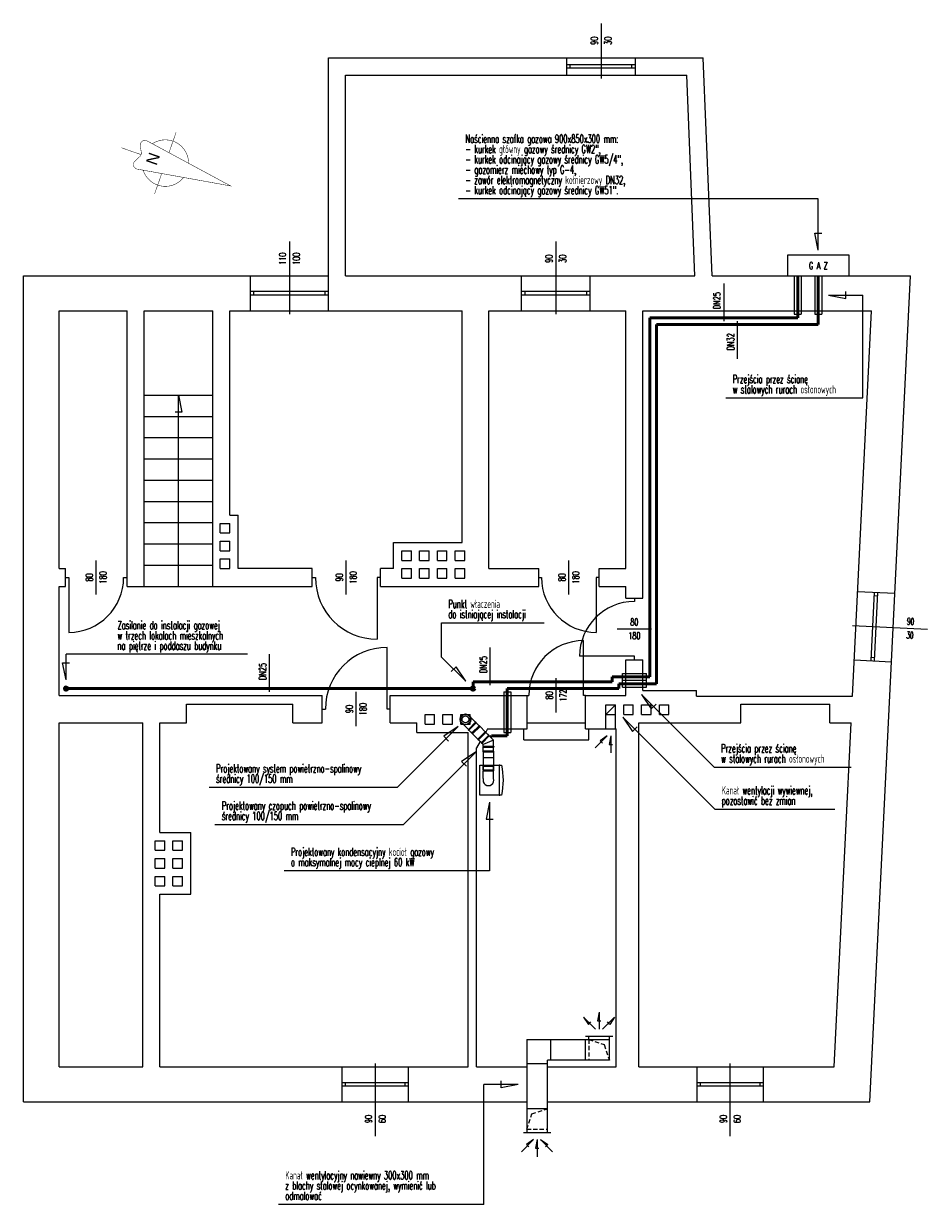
# Model space of a CAD drawing. Header units: centimetres. Extents: x 0 to 4490, y -320 to 1573.
# Tile 2 of 3: x 2000 to 3319, y -150 to 1573. Entities that reach past the tile are written whole.
import ezdxf
from ezdxf.enums import TextEntityAlignment as Align

# ---------------------------------------------------------------- set-up
doc = ezdxf.new("R2010")
doc.units = ezdxf.units.CM
doc.header["$LTSCALE"] = 25
doc.linetypes.add('HIDDEN', pattern=[0.375, 0.25, -0.125])
doc.layers.get('0').update_dxf_attribs({"lineweight": 5})
for name, color, linetype, lineweight in [('CP_HIDDE', 203, 'HIDDEN', 9), ('IS_gaz_armatura', 1, 'Continuous', 20), ('IS_gaz_opisy_dodatkowe', 3, 'Continuous', 20), ('IS_gaz_opisy_pomocnicze', 4, 'Continuous', 5), ('IS_gaz_opisy_średnice', 6, 'Continuous', 20), ('IS_gaz_przewody', 2, 'Continuous', 50), ('IS_konstrukcja_opisy', 3, 'Continuous', 20), ('IS_konstrukcja_opisy_pomocnicze', 1, 'Continuous', 5), ('IS_konstrukcja_przegrody', 4, 'Continuous', 5), ('IS_konstrukcja_stolarka', 5, 'Continuous', 5)]:
    doc.layers.add(name, color=color, linetype=linetype, lineweight=lineweight)
doc.styles.add('APLUS', font='arial.ttf', dxfattribs={"width": 0.6})
doc.styles.add('CP_ATTR', font='ROMANS.SHX')
doc.styles.add('IS_1_100_18', font='romans.shx', dxfattribs={"width": 0.5, "height": 18})

# ---------------------------------------------------------------- blocks, each defined once
blk = doc.blocks.new('SYMB_054')
at = {"const_width": 0.00402}
for points in [[(0, 0.281), (0, 0.095)], [(-0.222, 0), (-0.402, 0)], [(0, -0.095), (0, -0.281)]]:
    blk.add_lwpolyline(points, dxfattribs=at)
for points in [[(-0.254, 0.07), (-0.227, 0.019, -0.25199), (-0.227, -0.019), (-0.254, -0.07, 0.620739), (-0.212, -0.129), (0.598, 0), (-0.212, 0.129, 0.620739), (-0.254, 0.07)], [(0.19, 0.065, 0.320959), (0, 0.201, 0.236003), (-0.161, 0.121)], [(-0.161, -0.121, 0.236005), (0, -0.201, 0.320961), (0.19, -0.065)]]:
    blk.add_lwpolyline(points, format="xyb", dxfattribs=at)
at = {"style": 'APLUS'}
blk.add_text('N', height=0.1, rotation=270, dxfattribs=at).set_placement((-0.163, 0), align=Align.CENTER)
blk = doc.blocks.new('2dchmd002_m01')
for p, q in [((60, 50), (0, 50)), ((0, -50), (0, 50)), ((60, -50), (60, 50)), ((60, -50), (0, -50))]:
    blk.add_line(p, q)
blk = doc.blocks.new('2dchmd002_m02')
for p, q in [((0, -50), (0, 50)), ((9, 53), (3, 53)), ((12, -50), (12, 50)), ((9, -53), (3, -53))]:
    blk.add_line(p, q)
for centre, start, end in [((3, 50), 90, 180), ((9, 50), 0, 90), ((3, -50), 180, 270), ((9, -50), 270, 0)]:
    blk.add_arc(centre, 3, start, end)

msp = doc.modelspace()

# ---------------------------------------------------------------- linework, layer by layer
at = {"layer": 'CP_HIDDE'}
for p, q in [((2825, 91), (2825, 61)), ((2825, 91), (2847.5, 83.5)), ((2847.5, 83.5), (2855, 61)), ((2742, -17.5), (2764.5, -10)), ((2734.5, -40), (2742, -17.5)), ((2734.5, -40), (2764.5, -40))]:
    msp.add_line(p, q, dxfattribs=at)
at = {"layer": 'IS_gaz_armatura'}
for p, q in [((2649.2, 543.2), (2659.8, 553.8)), ((2649.9, 542.3), (2660.7, 553.1)), ((2650, 542.4), (2660.6, 553)), ((2659.8, 553.8), (2652, 561.6)), ((2660.7, 553.4), (2660.2, 553.9)), ((2664.8, 548.8), (2660.6, 553)), ((2660.7, 553.1), (2664.9, 548.8)), ((2649.2, 543.2), (2641.4, 551)), ((2649.1, 542.8), (2649.6, 542.3)), ((2649.9, 542.3), (2654.2, 538.1)), ((2654.2, 538.2), (2650, 542.4)), ((2654.2, 538.1), (2664.9, 548.8)), ((2664.8, 548.8), (2654.2, 538.2)), ((2654.6, 537.3), (2654.2, 537.6)), ((2665.7, 547.9), (2655.1, 537.3)), ((2655.1, 537.3), (2655.5, 536.9)), ((2666.2, 547.6), (2655.4, 536.8)), ((2655.4, 536.8), (2663.1, 529.2)), ((2663.1, 529.2), (2673.8, 539.9)), ((2663.9, 528.3), (2674.7, 539.1)), ((2665.7, 548.4), (2665.4, 548.8)), ((2665.7, 547.9), (2666.1, 547.5)), ((2666.2, 547.6), (2673.8, 539.9)), ((2678.9, 534.8), (2668.2, 524.1)), ((2674.7, 539.4), (2674.2, 539.9)), ((2674.7, 539.1), (2678.9, 534.8)), ((2663.6, 528.3), (2663.1, 528.8)), ((2663.9, 528.3), (2668.2, 524.1)), ((2679.7, 533.9), (2669.1, 523.3)), ((2671, 521.4), (2669.1, 523.3)), ((2670.6, 518.5), (2670.6, 517.7)), ((2670.9, 517.5), (2686.1, 517.5)), ((2670.9, 511.5), (2670.9, 517.5)), ((2686, 527.6), (2671, 521.4)), ((2671, 518.7), (2671, 521.4)), ((2686, 518.7), (2671, 518.7)), ((2671, 517.5), (2686, 517.5)), ((2671, 511.5), (2671, 517.5)), ((2686, 527.6), (2679.7, 533.9)), ((2686, 518.7), (2686, 527.6)), ((2686, 511.5), (2686, 517.5)), ((2686.1, 511.5), (2686.1, 517.5)), ((2686.4, 518.5), (2686.4, 517.7)), ((2670.6, 510.7), (2670.6, 511.1)), ((2686.1, 511.5), (2670.9, 511.5)), ((2686.1, 501.9), (2670.9, 501.9)), ((2670.9, 501.9), (2670.9, 491.1)), ((2686, 511.5), (2671, 511.5)), ((2671, 510.3), (2671, 501.9)), ((2686, 510.3), (2671, 510.3)), ((2686, 510.3), (2686, 501.9)), ((2686.1, 501.9), (2686.1, 491.1)), ((2686.4, 510.7), (2686.4, 511.1)), ((2666, 491.3), (2670.9, 491.3)), ((2666, 447.3), (2666, 491.3)), ((2670.6, 490.1), (2670.6, 490.8)), ((2670.6, 483.7), (2670.6, 483)), ((2670.9, 491.1), (2686.1, 491.1)), ((2670.9, 489.9), (2670.9, 483.9)), ((2670.9, 489.9), (2686.1, 489.9)), ((2686.1, 483.9), (2670.9, 483.9)), ((2671, 483.9), (2671, 489.9)), ((2686, 489.9), (2671, 489.9)), ((2686, 483.9), (2671, 483.9)), ((2671, 471.7), (2671, 482.7)), ((2686, 482.7), (2671, 482.7)), ((2686, 483.9), (2686, 489.9)), ((2686, 471.7), (2686, 482.7)), ((2686.1, 491.3), (2694.3, 491.3)), ((2686.1, 489.9), (2686.1, 483.9)), ((2686.4, 490.1), (2686.4, 490.8)), ((2686.4, 483), (2686.4, 483.7)), ((2694.3, 491.3), (2694.3, 447.3)), ((2695, 491.1), (2694.3, 491.1)), ((2695, 491.3), (2697.6, 491.3)), ((2695, 491.3), (2695, 491.1)), ((2694.3, 447.3), (2666, 447.3)), ((2694.3, 447.5), (2695, 447.5)), ((2695, 447.5), (2695, 447.3)), ((2697.6, 447.3), (2695, 447.3)), ((2734.5, 91), (2734.5, -45)), ((2734.5, 91), (2855, 91)), ((2769.5, 61), (2769.5, 91)), ((2820, 96), (2860, 96)), ((2820, 61), (2820, 91)), ((2825, 91), (2825, 96)), ((2855, 61), (2855, 96)), ((2734.5, 56), (2764.5, 56)), ((2855, 61), (2764.5, 61)), ((2764.5, -45), (2764.5, 61)), ((2764.5, -10), (2734.5, -10)), ((2769.5, -45), (2729.5, -45))]:
    msp.add_line(p, q, dxfattribs=at)
msp.add_lwpolyline([(3115, 1205), (3205, 1205), (3205, 1235), (3115, 1235)], close=True, dxfattribs=at)
for radius in [7.88, 7.5, 5]:
    msp.add_circle((2645, 558), radius, dxfattribs=at)
at = {"layer": 'IS_gaz_armatura', "extrusion": (0, 0, -1)}
msp.add_arc((-2588.7, 469.3), 111.1, 168.5788, 191.4212, dxfattribs=at)
at = {"layer": 'IS_gaz_armatura'}
msp.add_arc((2678.5, 469.3), 7.88, 162.2472, 17.7528, dxfattribs=at)
for centre, major_axis, ratio, start_param, end_param in [((2660, 553.6), (-0.265, -0.265), 0.800354, 3.141593, 4.712389), ((2660.5, 553.2), (-0.194, -0.194), 0.727711, 1.570796, 3.141593), ((2649.4, 543), (-0.265, -0.265), 0.799646, -1.570796, 0), ((2649.8, 542.5), (-0.195, -0.195), 0.726834, 0, 1.570796), ((2654.5, 537.9), (-0.265, -0.265), 0.96, -1.570796, 0), ((2654.8, 537.6), (-0.265, -0.265), 0.96, 0, 1.570796), ((2665.1, 548.5), (-0.265, -0.265), 0.96, 3.141593, 4.712389), ((2665.4, 548.2), (-0.265, -0.265), 0.96, 1.570796, 3.141593), ((2674, 539.7), (-0.194, -0.194), 0.872727, 3.141593, 4.712389), ((2674.5, 539.2), (-0.194, -0.194), 0.872727, 1.570796, 3.141593), ((2663.3, 529), (-0.194, -0.194), 0.872727, -1.570796, 0), ((2663.8, 528.5), (-0.194, -0.194), 0.872727, 0, 1.570796), ((2671, 518.5), (-0.375, 0), 0.64, -1.570796, 0), ((2670.9, 517.7), (-0.275, 0), 0.581818, 0, 1.570796), ((2686, 518.5), (-0.375, 0), 0.64, 3.141593, 4.712389), ((2686.1, 517.7), (-0.275, 0), 0.581818, 1.570796, 3.141593), ((2671, 511.1), (-0.375, 0), 0.96, -1.570796, 0), ((2671, 510.7), (-0.375, 0), 0.96, 0, 1.570796), ((2686, 511.1), (-0.375, 0), 0.96, 3.141593, 4.712389), ((2686, 510.7), (-0.375, 0), 0.96, 1.570796, 3.141593), ((2670.9, 490.8), (-0.275, 0), 0.872727, -1.570796, 0), ((2670.9, 490.1), (-0.275, 0), 0.872727, 0, 1.570796), ((2671, 483.7), (-0.375, 0), 0.533333, -1.570796, 0), ((2671, 483), (-0.375, 0), 0.8, 0, 1.570796), ((2686, 483.7), (-0.375, 0), 0.533333, 3.141593, 4.712389), ((2686, 483), (-0.375, 0), 0.8, 1.570796, 3.141593), ((2686.1, 490.8), (-0.275, 0), 0.872727, 3.141593, 4.712389), ((2686.1, 490.1), (-0.275, 0), 0.872727, 1.570796, 3.141593)]:
    msp.add_ellipse(centre, major_axis=major_axis, ratio=ratio, start_param=start_param, end_param=end_param, dxfattribs=at)
at = {"layer": 'IS_gaz_opisy_pomocnicze'}
for p, q in [((3160, 1317.5), (2635, 1317.5)), ((3160, 1242.5), (3160, 1317.5)), ((3160, 1242.5), (3155, 1267.5)), ((3155, 1267.5), (3165, 1267.5)), ((3022, 1194), (3022, 1139)), ((3175, 1177), (3200, 1172)), ((3175, 1177), (3225, 1177)), ((3200, 1172), (3200, 1182)), ((3225, 1027), (3225, 1177)), ((3042, 1084), (3042, 1139)), ((3025, 1027), (3225, 1027)), ((2610, 649), (2610, 699)), ((2610, 699), (2760, 699)), ((2681, 608), (2681, 663)), ((2062, 615.5), (2057, 640.5)), ((2057, 640.5), (2067, 640.5)), ((2062, 615.5), (2062, 653)), ((2327, 653), (2062, 653)), ((2359, 598), (2359, 653)), ((2645.4, 613.6), (2610, 649)), ((2631.3, 634.8), (2624.2, 627.7)), ((2645.4, 613.6), (2631.3, 634.8)), ((2902.1, 594.4), (3008.2, 488.3)), ((2902.1, 594.4), (2916.2, 573.2)), ((2916.2, 573.2), (2923.3, 580.3)), ((2874.6, 561.4), (3009, 427)), ((2874.6, 561.4), (2888.7, 540.2)), ((2634.4, 547.4), (2546, 459)), ((2634.4, 547.4), (2613.2, 533.3)), ((2852, 534), (2834.3, 516.3)), ((2852, 534), (2841.4, 526.9)), ((2857, 534), (2854.5, 521.5)), ((2857, 534), (2857, 509)), ((2888.7, 540.2), (2895.8, 547.3)), ((2613.2, 533.3), (2620.3, 526.2)), ((2841.4, 526.9), (2844.9, 523.4)), ((2854.5, 521.5), (2859.5, 521.5)), ((2660.4, 510.8), (2554.3, 404.7)), ((2660.4, 510.8), (2639.2, 496.6)), ((2639.2, 496.6), (2646.3, 489.6)), ((3008.2, 488.3), (3208.2, 488.3)), ((2271, 459), (2546, 459)), ((2680.1, 437.3), (2675.2, 412.3)), ((2680.1, 437.3), (2680.1, 337.3)), ((3009, 427), (3184, 427)), ((2279.3, 404.7), (2554.3, 404.7)), ((2675.2, 412.3), (2685.2, 412.3)), ((2680.1, 337.3), (2380.2, 337.3)), ((2817.3, 123.7), (2835, 106)), ((2817.3, 123.7), (2824.4, 113.1)), ((2840, 131), (2837.5, 118.5)), ((2840, 131), (2840, 106)), ((2862.7, 123.7), (2845, 106)), ((2862.7, 123.7), (2855.6, 113.1)), ((2824.4, 113.1), (2827.9, 116.6)), ((2837.5, 118.5), (2842.5, 118.5)), ((2855.6, 113.1), (2852.1, 116.6)), ((2722, 25.5), (2672, 25.5)), ((2672, -149.5), (2672, 25.5)), ((2697, 20.5), (2697, 30.5)), ((2722, 25.5), (2697, 20.5)), ((2744.5, -55), (2726.8, -72.7)), ((2744.5, -55), (2733.9, -62.1)), ((2733.9, -62.1), (2737.4, -65.6)), ((2749.5, -55), (2747, -67.5)), ((2747, -67.5), (2752, -67.5)), ((2749.5, -55), (2749.5, -80)), ((2754.5, -55), (2772.2, -72.7)), ((2754.5, -55), (2765.1, -62.1)), ((2765.1, -62.1), (2761.6, -65.6)), ((2672, -149.5), (2372, -149.5))]:
    msp.add_line(p, q, dxfattribs=at)
at = {"layer": 'IS_gaz_przewody'}
for p, q in [((3130, 1205), (3130, 1144)), ((3160, 1205), (3160, 1134)), ((2914, 1144), (3130, 1144)), ((2914, 620), (2914, 1144)), ((2924, 1134), (3160, 1134)), ((2924, 610), (2924, 1134)), ((2064.5, 603), (2653.5, 603)), ((2656, 613), (2859, 613)), ((2656, 605.5), (2656, 613)), ((2706, 534), (2706, 603)), ((2706, 603), (2869, 603)), ((2859, 620), (2914, 620)), ((2859, 613), (2859, 620)), ((2869, 610), (2924, 610)), ((2869, 603), (2869, 610)), ((2682.8, 534), (2681.6, 532)), ((2682.8, 534), (2706, 534))]:
    msp.add_line(p, q, dxfattribs=at)
for centre in [(2062, 603), (2656, 603)]:
    msp.add_circle(centre, 2.5, dxfattribs=at)
at = {"layer": 'IS_konstrukcja_opisy_pomocnicze'}
for p, q in [((2843, 1573), (2843, 1493)), ((2388, 1255), (2388, 1149)), ((2777, 1255), (2777, 1149)), ((3125, 1205), (3125, 1149)), ((3135, 1205), (3135, 1149)), ((3155, 1205), (3155, 1149)), ((3165, 1205), (3165, 1149)), ((3125, 1149), (3135, 1149)), ((3155, 1149), (3165, 1149)), ((2106, 740), (2106, 790)), ((2471, 740), (2471, 790)), ((2796, 740), (2796, 790)), ((2866.5, 690), (2916.5, 690)), ((3209.9, 695.1), (3319.3, 689.7)), ((2874, 625), (2909, 625)), ((2874, 615), (2874, 625)), ((2909, 615), (2909, 625)), ((2777.5, 568), (2777.5, 618)), ((2874, 615), (2909, 615)), ((2874, 605), (2874, 615)), ((2874, 615), (2909, 615)), ((2874, 605), (2909, 605)), ((2909, 605), (2909, 615)), ((2485.5, 548), (2485.5, 598)), ((2701, 598), (2701, 539)), ((2701, 598), (2711, 598)), ((2711, 598), (2711, 539)), ((2701, 539), (2711, 539)), ((2513.5, -50), (2513.5, 56)), ((3031.5, -50), (3031.5, 56))]:
    msp.add_line(p, q, dxfattribs=at)
at = {"layer": 'IS_konstrukcja_przegrody'}
for p, q in [((2445, 1523), (2992, 1523)), ((2445, 1154), (2445, 1523)), ((2793, 1498), (2793, 1523)), ((2893, 1498), (2893, 1523)), ((3005, 1205), (2992, 1523)), ((2470, 1498), (2968, 1498)), ((2470, 1205), (2470, 1498)), ((2980, 1205), (2968, 1498)), ((2000, 1205), (2445, 1205)), ((2000, 0), (2000, 1205)), ((2331, 1154), (2331, 1205)), ((2470, 1205), (2980, 1205)), ((2727, 1154), (2727, 1205)), ((2827, 1154), (2827, 1205)), ((3005, 1205), (3294.8, 1205)), ((3235, 0), (3294.8, 1205)), ((2052, 1154), (2151, 1154)), ((2052, 778), (2052, 1154)), ((2151, 752), (2151, 1154)), ((2176, 1154), (2276, 1154)), ((2176, 752), (2176, 1154)), ((2276, 752), (2276, 1154)), ((2301, 1154), (2640, 1154)), ((2301, 856), (2301, 1154)), ((2640, 816), (2640, 1154)), ((2679, 1154), (2879, 1154)), ((2679, 778), (2679, 1154)), ((2879, 778), (2879, 1154)), ((2904, 1154), (3237.7, 1154)), ((2904, 735), (2904, 1154)), ((3209.8, 592), (3237.7, 1154)), ((2301, 856), (2313, 856)), ((2313, 778), (2313, 856)), ((2287, 830), (2287, 844)), ((2287, 844), (2301, 844)), ((2287, 830), (2301, 830)), ((2301, 830), (2301, 844)), ((2287, 804), (2287, 818)), ((2287, 818), (2301, 818)), ((2301, 804), (2301, 818)), ((2540, 778), (2540, 816)), ((2540, 816), (2640, 816)), ((2287, 804), (2301, 804)), ((2552, 790), (2552, 804)), ((2552, 804), (2566, 804)), ((2566, 790), (2566, 804)), ((2578, 790), (2578, 804)), ((2578, 804), (2592, 804)), ((2592, 790), (2592, 804)), ((2604, 790), (2604, 804)), ((2604, 804), (2618, 804)), ((2618, 790), (2618, 804)), ((2630, 790), (2630, 804)), ((2630, 804), (2644, 804)), ((2644, 790), (2644, 804)), ((2052, 778), (2061, 778)), ((2061, 752), (2061, 778)), ((2287, 778), (2287, 792)), ((2287, 792), (2301, 792)), ((2287, 778), (2301, 778)), ((2301, 778), (2301, 792)), ((2421, 778), (2313, 778)), ((2421, 752), (2421, 778)), ((2521, 752), (2521, 778)), ((2540, 778), (2521, 778)), ((2552, 790), (2566, 790)), ((2552, 764), (2552, 778)), ((2552, 778), (2566, 778)), ((2566, 764), (2566, 778)), ((2578, 790), (2592, 790)), ((2578, 764), (2578, 778)), ((2578, 778), (2592, 778)), ((2592, 764), (2592, 778)), ((2604, 790), (2618, 790)), ((2604, 764), (2604, 778)), ((2604, 778), (2618, 778)), ((2618, 764), (2618, 778)), ((2630, 790), (2644, 790)), ((2630, 764), (2630, 778)), ((2630, 778), (2644, 778)), ((2644, 764), (2644, 778)), ((2679, 778), (2752, 778)), ((2752, 752), (2752, 778)), ((2840, 752), (2840, 778)), ((2840, 778), (2879, 778)), ((2552, 764), (2566, 764)), ((2578, 764), (2592, 764)), ((2604, 764), (2618, 764)), ((2630, 764), (2644, 764)), ((2052, 752), (2061, 752)), ((2052, 593), (2052, 752)), ((2151, 752), (2176, 752)), ((2276, 752), (2421, 752)), ((2521, 752), (2752, 752)), ((2840, 752), (2879, 752)), ((2879, 735), (2879, 752)), ((3217.4, 744.8), (3271.8, 742.1)), ((2879, 735), (2904, 735)), ((2879, 593), (2879, 645)), ((2879, 645), (2904, 645)), ((2904, 600), (2904, 645)), ((3212.5, 644.9), (3266.8, 642.2)), ((2052, 593), (2436, 593)), ((2436, 553), (2436, 593)), ((2535, 593), (2735, 593)), ((2535, 553), (2535, 593)), ((2735, 544), (2735, 593)), ((2820, 544), (2820, 593)), ((2820, 593), (2879, 593)), ((2904, 600), (2982, 600)), ((2982, 592), (2982, 600)), ((2982, 592), (3209.8, 592)), ((2238, 580), (2393, 580)), ((2238, 553), (2238, 580)), ((2393, 553), (2393, 580)), ((2850, 544), (2850, 579)), ((2850, 579), (2864, 579)), ((2864, 579), (2850, 565)), ((2864, 544), (2864, 579)), ((2876, 565), (2876, 579)), ((2876, 579), (2890, 579)), ((2890, 565), (2890, 579)), ((2902, 565), (2902, 579)), ((2902, 579), (2916, 579)), ((2916, 565), (2916, 579)), ((2928, 565), (2928, 579)), ((2928, 579), (2942, 579)), ((2942, 565), (2942, 579)), ((3047, 553), (3047, 580)), ((3047, 580), (3177, 580)), ((3177, 553), (3177, 580)), ((2052, 51), (2052, 553)), ((2052, 553), (2174, 553)), ((2174, 51), (2174, 553)), ((2199, 393), (2199, 553)), ((2199, 553), (2238, 553)), ((2393, 553), (2436, 553)), ((2535, 553), (2574, 553)), ((2574, 539), (2574, 553)), ((2586, 565), (2600, 565)), ((2586, 551), (2586, 565)), ((2600, 551), (2600, 565)), ((2612, 565), (2626, 565)), ((2612, 551), (2612, 565)), ((2626, 551), (2626, 565)), ((2638, 565), (2652, 565)), ((2638, 551), (2638, 565)), ((2652, 551), (2652, 565)), ((2735, 553), (2820, 553)), ((2850, 565), (2864, 565)), ((2876, 565), (2890, 565)), ((2898, 51), (2898, 553)), ((2898, 553), (3047, 553)), ((2902, 565), (2916, 565)), ((2928, 565), (2942, 565)), ((3177, 553), (3207.9, 553)), ((3183, 51), (3207.9, 553)), ((2574, 539), (2649, 539)), ((2586, 551), (2600, 551)), ((2612, 551), (2626, 551)), ((2638, 551), (2652, 551)), ((2649, 51), (2649, 539)), ((2677, 544), (2674.5, 539.6)), ((2677, 544), (2735, 544)), ((2730, 528), (2730, 544)), ((2820, 544), (2865, 544)), ((2825, 528), (2825, 544)), ((2865, 51), (2865, 544)), ((2666.5, 525.8), (2661, 516.3)), ((2730, 528), (2825, 528)), ((2661, 51), (2661, 516.3)), ((2192, 367), (2192, 381)), ((2192, 381), (2206, 381)), ((2199, 393), (2244, 393)), ((2206, 367), (2206, 381)), ((2218, 367), (2218, 381)), ((2218, 381), (2232, 381)), ((2232, 367), (2232, 381)), ((2244, 303), (2244, 393)), ((2192, 367), (2206, 367)), ((2218, 367), (2232, 367)), ((2192, 341), (2192, 355)), ((2192, 355), (2206, 355)), ((2206, 341), (2206, 355)), ((2218, 341), (2218, 355)), ((2218, 355), (2232, 355)), ((2232, 341), (2232, 355)), ((2192, 341), (2206, 341)), ((2192, 315), (2192, 329)), ((2192, 329), (2206, 329)), ((2206, 315), (2206, 329)), ((2218, 341), (2232, 341)), ((2218, 315), (2218, 329)), ((2218, 329), (2232, 329)), ((2232, 315), (2232, 329)), ((2192, 315), (2206, 315)), ((2218, 315), (2232, 315)), ((2199, 51), (2199, 303)), ((2199, 303), (2244, 303)), ((2052, 51), (2174, 51)), ((2199, 51), (2649, 51)), ((2465, 0), (2465, 51)), ((2562, 0), (2562, 51)), ((2661, 51), (2734.5, 51)), ((2764.5, 51), (2865, 51)), ((2898, 51), (3183, 51)), ((2983, 0), (2983, 51)), ((3080, 0), (3080, 51)), ((2000, 0), (2734.5, 0)), ((2764.5, 0), (3235, 0))]:
    msp.add_line(p, q, dxfattribs=at)
at = {"layer": 'IS_konstrukcja_stolarka'}
for p, q in [((2893, 1513), (2793, 1513)), ((2893, 1508), (2793, 1508)), ((2798, 1508), (2798, 1513)), ((2888, 1508), (2888, 1513)), ((2445, 1182), (2331, 1182)), ((2445, 1177), (2331, 1177)), ((2336, 1177), (2336, 1182)), ((2440, 1177), (2440, 1182)), ((2827, 1182), (2727, 1182)), ((2827, 1177), (2727, 1177)), ((2732, 1177), (2732, 1182)), ((2822, 1177), (2822, 1182)), ((2176, 1031), (2276, 1031)), ((2226, 752), (2226, 1031)), ((2226, 1031), (2231, 1006)), ((2176, 1000), (2276, 1000)), ((2231, 1006), (2221, 1006)), ((2176, 969), (2276, 969)), ((2176, 938), (2276, 938)), ((2176, 907), (2276, 907)), ((2176, 876), (2276, 876)), ((2176, 845), (2276, 845)), ((2176, 814), (2276, 814)), ((2176, 783), (2276, 783)), ((2061, 765), (2066, 765)), ((2066, 765), (2066, 685)), ((2146, 765), (2151, 765)), ((2421, 765), (2426, 765)), ((2521, 765), (2516, 765)), ((2516, 765), (2516, 675)), ((2752, 765), (2756, 765)), ((2840, 765), (2836, 765)), ((2836, 765), (2836, 685)), ((2176, 752), (2276, 752)), ((3237.2, 643.7), (3242.1, 743.6)), ((3242.1, 643.5), (3247.1, 743.3)), ((2891.5, 735), (2891.5, 730)), ((3241.9, 738.6), (3246.9, 738.3)), ((2817.5, 593), (2817.5, 673)), ((2530.5, 573), (2530.5, 663)), ((2891.5, 650), (2811.5, 650)), ((2891.5, 645), (2891.5, 650)), ((3237.4, 648.7), (3242.4, 648.5)), ((2735, 593), (2737.5, 593)), ((2820, 593), (2817.5, 593)), ((2436, 573), (2440.5, 573)), ((2535, 573), (2530.5, 573)), ((2562, 28), (2465, 28)), ((2562, 23), (2465, 23)), ((2470, 23), (2470, 28)), ((2557, 23), (2557, 28)), ((3080, 28), (2983, 28)), ((3080, 23), (2983, 23)), ((2988, 23), (2988, 28)), ((3075, 23), (3075, 28))]:
    msp.add_line(p, q, dxfattribs=at)
for centre, radius, start, end in [((2066, 765), 80, 270, 0), ((2516, 765), 90, 180, 270), ((2836, 765), 80, 180, 270), ((2891.5, 650), 80, 90, 180), ((2817.5, 593), 80, 90, 180), ((2530.5, 573), 90, 90, 180)]:
    msp.add_arc(centre, radius, start, end, dxfattribs=at)

# ---------------------------------------------------------------- block references
at = {"layer": 'IS_gaz_armatura', "xscale": 0.1, "rotation": 135}
for name, p, yscale in [('2dchmd002_m01', (2673.6, 529.4), 0.15), ('2dchmd002_m02', (2674.4, 528.6), 0.14858490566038)]:
    msp.add_blockref(name, p, dxfattribs=dict(at, yscale=yscale))
at = {"layer": 'IS_konstrukcja_opisy_pomocnicze', "lineweight": 5, "xscale": 168.7499999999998, "yscale": 168.7499999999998, "zscale": 168.7499999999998, "rotation": 340.7399999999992}
msp.add_blockref('SYMB_054', (2206.9, 1369.5), dxfattribs=at)

# ---------------------------------------------------------------- texts
at = {"layer": 'IS_gaz_armatura', "style": 'CP_ATTR', "flags": 9}
for tag, text, rotation, p in [('OTHER', '', 135, (2664.3, 549.2)), ('WEIGHT', '', 135, (2664.3, 549.2)), ('VOLTAGE', '', 135, (2664.3, 549.2)), ('POWER', '', 135, (2664.3, 549.2)), ('FLOW', '', 135, (2664.3, 549.2)), ('TEMPERATURE', '', 135, (2664.3, 549.2)), ('PN', '', 135, (2664.3, 549.2)), ('DN', '100/150', 135, (2664.3, 549.2)), ('CHARACTER', '', 135, (2664.3, 549.2)), ('ORDER-NO', '', 135, (2664.3, 549.2)), ('PRODUCT-TYPE', '', 135, (2664.3, 549.2)), ('ARTICLE', '100/150', 135, (2664.3, 549.2)), ('PRODUCER', '', 135, (2664.3, 549.2)), ('NUMBER', '', 135, (2664.3, 549.2)), ('GROUP', '', 135, (2664.3, 549.2)), ('NAME', 'Kolano 90°', 135, (2664.3, 549.2)), ('NAME', 'Kolano 45°', 90, (2686, 512.5)), ('GROUP', '', 90, (2686, 512.5)), ('NUMBER', '', 90, (2686, 512.5)), ('PRODUCER', '', 90, (2686, 512.5)), ('ARTICLE', '100/150', 90, (2686, 512.5)), ('PRODUCT-TYPE', '', 90, (2686, 512.5)), ('ORDER-NO', '', 90, (2686, 512.5)), ('CHARACTER', '', 90, (2686, 512.5)), ('DN', '100/150', 90, (2686, 512.5)), ('PN', '', 90, (2686, 512.5)), ('TEMPERATURE', '', 90, (2686, 512.5)), ('FLOW', '', 90, (2686, 512.5)), ('POWER', '', 90, (2686, 512.5)), ('VOLTAGE', '', 90, (2686, 512.5)), ('WEIGHT', '', 90, (2686, 512.5)), ('OTHER', '', 90, (2686, 512.5)), ('OTHER', '', 90, (2686, 469.5)), ('WEIGHT', '', 90, (2686, 469.5)), ('VOLTAGE', '', 90, (2686, 469.5)), ('POWER', '', 90, (2686, 469.5)), ('FLOW', '', 90, (2686, 469.5)), ('TEMPERATURE', '', 90, (2686, 469.5)), ('PN', '', 90, (2686, 469.5)), ('DN', '100/150', 90, (2686, 469.5)), ('CHARACTER', '', 90, (2686, 469.5)), ('ORDER-NO', '', 90, (2686, 469.5)), ('PRODUCT-TYPE', '', 90, (2686, 469.5)), ('ARTICLE', '100/150', 90, (2686, 469.5)), ('PRODUCER', '', 90, (2686, 469.5)), ('NUMBER', '', 90, (2686, 469.5)), ('GROUP', '', 90, (2686, 469.5)), ('NAME', 'Kolano 90°', 90, (2686, 469.5))]:
    msp.add_attdef(tag, text=text, height=0.00005, rotation=rotation, dxfattribs=at).set_placement(p, align=Align.MIDDLE_LEFT)
at = {"layer": 'IS_gaz_opisy_dodatkowe', "style": 'IS_1_100_18', "width": 0.6}
for s, p in [('Naścienna szafka gazowa 900x850x300 mm:', (2645, 1405)), ('- kurkek główny gazowy średnicy GW2",', (2645, 1390)), ('- kurkek odcinający gazowy średnicy GW5/4",', (2645, 1375)), ('- gazomierz miechowy typ G-4,', (2645, 1360)), ('- zawór elektromagnetyczny kołnierzowy DN32,', (2645, 1345)), ('- kurkek odcinający gazowy średnicy GW51".', (2645, 1330)), ('Przejścia przez ścianę', (3035, 1054.5)), ('w stalowych rurach osłonowych', (3035, 1039.5)), ('Punkt właczenia', (2620, 726.5)), ('do istniającej instalacji', (2620, 711.5)), ('Zasilanie do instalacji gazowej', (2137, 695.5)), ('w trzech lokalach mieszkalnych', (2137, 680.5)), ('na piętrze i poddaszu budynku', (2137, 665.5)), ('Przejścia przez ścianę', (3018.2, 515.8)), ('w stalowych rurach osłonowych', (3018.2, 500.8)), ('Projektowany system powietrzno-spalinowy', (2281, 486.5)), ('średnicy 100/150 mm', (2281, 471.5)), ('Kanał wentylacji wywiewnej,', (3019, 454.5)), ('pozostawić bez zmian', (3019, 439.5)), ('Projektowany czopuch powietrzno-spalinowy', (2289.3, 432.2)), ('średnicy 100/150 mm', (2289.3, 417.2)), ('Projektowany kondensacyjny kocioł gazowy', (2390.2, 364.8)), ('o maksymalnej mocy cieplnej 60 kW', (2390.2, 349.8)), ('Kanał wentylacyjny nawiewny 300x300 mm', (2382, -107)), ('z blachy stalowej ocynkowanej, wymienić lub', (2382, -122)), ('odmalować', (2382, -137))]:
    msp.add_text(s, height=12, dxfattribs=at).set_placement(p, align=Align.MIDDLE_LEFT)
msp.add_text('G A Z', height=10, dxfattribs=at).set_placement((3160, 1220), align=Align.MIDDLE_CENTER)
at = {"layer": 'IS_gaz_opisy_średnice', "style": 'IS_1_100_18', "width": 0.6}
for s, p in [('DN25', (3012, 1169)), ('DN32', (3032, 1109)), ('DN25', (2349, 628)), ('DN25', (2671, 638))]:
    msp.add_text(s, height=10, rotation=90, dxfattribs=at).set_placement(p, align=Align.MIDDLE_CENTER)
at = {"layer": 'IS_konstrukcja_opisy', "style": 'IS_1_100_18', "width": 0.6}
for s, p in [('90', (2833, 1548)), ('30', (2853, 1548)), ('110', (2378, 1230)), ('100', (2398, 1230)), ('90', (2767, 1230)), ('30', (2787, 1230)), ('80', (2096, 765)), ('180', (2116, 765)), ('90', (2461, 765)), ('180', (2481, 765)), ('80', (2786, 765)), ('180', (2806, 765)), ('80', (2767.5, 593)), ('172', (2787.5, 593)), ('90', (2475.5, 573)), ('180', (2495.5, 573)), ('90', (2503.5, -25)), ('60', (2523.5, -25)), ('90', (3021.5, -25)), ('60', (3041.5, -25))]:
    msp.add_text(s, height=10, rotation=90, dxfattribs=at).set_placement(p, align=Align.MIDDLE_CENTER)
for s, p in [('80', (2891.5, 700)), ('180', (2891.5, 680))]:
    msp.add_text(s, height=10, dxfattribs=at).set_placement(p, align=Align.MIDDLE_CENTER)
at = {"layer": 'IS_konstrukcja_przegrody', "style": 'IS_1_100_18', "width": 0.5}
for s, p in [('90', (3294.8, 700.9)), ('30', (3293.8, 681))]:
    msp.add_text(s, height=10, rotation=357.1612, dxfattribs=at).set_placement(p, align=Align.MIDDLE_CENTER)

doc.saveas('drawing.dxf')
